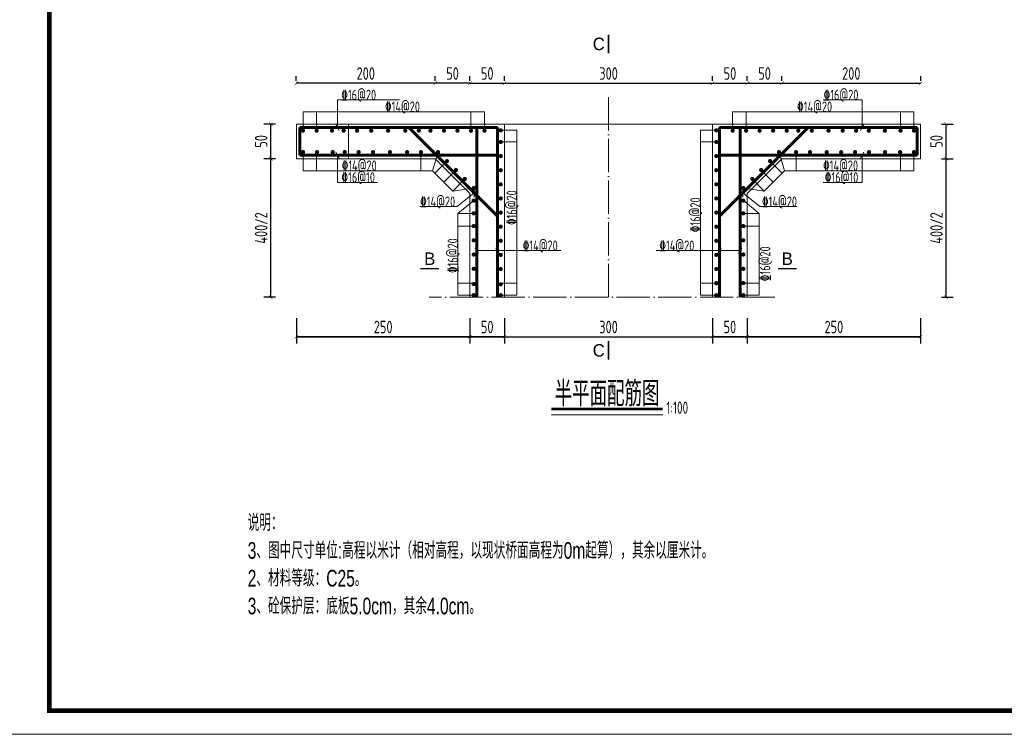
# Model space of a CAD drawing. Header units: inches. Extents: x 97745 to 142261, y 62673 to 100665.
# Tile 124 of 148: x 130839 to 132258, y 89655 to 90686. Entities that reach past the tile are written whole.
import ezdxf
from ezdxf.enums import TextEntityAlignment as Align

# ---------------------------------------------------------------- set-up
doc = ezdxf.new("R2010")
doc.units = ezdxf.units.IN
doc.header["$MEASUREMENT"] = 0
doc.linetypes.add('ACAD_ISO04W100', pattern=[30, 24, -3, 0, -3])
doc.layers.get('0').update_dxf_attribs({"lineweight": 15})
for name, color, linetype, lineweight in [('00、4细实线', 4, 'Continuous', 18), ('BM1', 7, 'Continuous', 15), ('中心线', 3, 'ACAD_ISO04W100', 18), ('细线', 7, 'Continuous', 25), ('钢筋', 1, 'Continuous', 60)]:
    doc.layers.add(name, color=color, linetype=linetype, lineweight=lineweight)
doc.styles.add('02、常用', font='tssdeng1.shx', dxfattribs={"width": 0.75, "bigfont": 'hztxt-01.shx'})
doc.styles.add('03、he-e', font='hztxt_e.shx', dxfattribs={"width": 0.65, "bigfont": 'hztxt.shx'})
doc.styles.add('hz-e', font='hztxt_e.shx', dxfattribs={"width": 0.8, "height": 330, "bigfont": 'hztxt.shx'})
doc.styles.add('HZTXT', font='tssdeng.shx', dxfattribs={"width": 0.75, "bigfont": 'hztxt.shx'})
doc.styles.add('三级钢', font='tssdeng.shx', dxfattribs={"width": 0.7, "height": 30, "bigfont": 'hztxt.shx'})
doc.dimstyles.new('3', dxfattribs={"dimtxt": 25, "dimasz": 12, "dimexe": 10, "dimexo": 30, "dimgap": 5, "dimtad": 1, "dimdec": 0, "dimzin": 0, "dimdsep": 46, "dimtxsty": 'HZTXT', "dimblk": 'ARCHTICK', "dimcen": 0, "dimclrt": 7, "dimazin": 2, "dimtfac": 1, "dimtdec": 0, "dimtix": 1, "dimtmove": 2, "dimatfit": 3, "dimfxl": 250, "dimtolj": 1, "dimtzin": 0, "dimarcsym": 0})

# ---------------------------------------------------------------- blocks, each defined once
blk = doc.blocks.new('_ArchTick')
at = {"color": 0, "linetype": 'ByBlock', "const_width": 0.15}
blk.add_lwpolyline([(-0.5, -0.5), (0.5, 0.5)], dxfattribs=at)
blk = doc.blocks.new('*D1438')
at = {"color": 0, "lineweight": -2}
for p, q in [((131487.9, 90597.5), (131487.9, 90604.2)), ((131537.9, 90597.5), (131537.9, 90604.2)), ((131487.9, 90594.2), (131537.9, 90594.2))]:
    blk.add_line(p, q, dxfattribs=at)
at = {"color": 0, "lineweight": -2, "xscale": 5, "yscale": 5, "zscale": 5, "rotation": 180}
blk.add_blockref('_ArchTick', (131487.9, 90594.2), dxfattribs=at)
at = {"color": 0, "lineweight": -2, "xscale": 5, "yscale": 5, "zscale": 5}
blk.add_blockref('_ArchTick', (131537.9, 90594.2), dxfattribs=at)
at = {"color": 7, "insert": (131512.9, 90608.2), "char_height": 18, "attachment_point": 5, "style": 'HZTXT'}
blk.add_mtext('\\A1;50', dxfattribs=at)
blk = doc.blocks.new('*D1439')
at = {"color": 0, "lineweight": -2}
for p, q in [((131537.9, 90597.5), (131537.9, 90604.2)), ((131837.9, 90597.5), (131837.9, 90604.2)), ((131537.9, 90594.2), (131837.9, 90594.2))]:
    blk.add_line(p, q, dxfattribs=at)
at = {"color": 0, "lineweight": -2, "xscale": 5, "yscale": 5, "zscale": 5, "rotation": 180}
blk.add_blockref('_ArchTick', (131537.9, 90594.2), dxfattribs=at)
at = {"color": 0, "lineweight": -2, "xscale": 5, "yscale": 5, "zscale": 5}
blk.add_blockref('_ArchTick', (131837.9, 90594.2), dxfattribs=at)
at = {"color": 7, "insert": (131687.9, 90608.2), "char_height": 18, "attachment_point": 5, "style": 'HZTXT'}
blk.add_mtext('\\A1;300', dxfattribs=at)
blk = doc.blocks.new('*D1440')
at = {"color": 0, "lineweight": -2}
for p, q in [((131837.9, 90597.5), (131837.9, 90604.2)), ((131887.8, 90597.5), (131887.8, 90604.2)), ((131837.9, 90594.2), (131887.8, 90594.2))]:
    blk.add_line(p, q, dxfattribs=at)
at = {"color": 0, "lineweight": -2, "xscale": 5, "yscale": 5, "zscale": 5, "rotation": 180}
blk.add_blockref('_ArchTick', (131837.9, 90594.2), dxfattribs=at)
at = {"color": 0, "lineweight": -2, "xscale": 5, "yscale": 5, "zscale": 5}
blk.add_blockref('_ArchTick', (131887.8, 90594.2), dxfattribs=at)
at = {"color": 7, "insert": (131862.9, 90608.2), "char_height": 18, "attachment_point": 5, "style": 'HZTXT'}
blk.add_mtext('\\A1;50', dxfattribs=at)
blk = doc.blocks.new('*D1441')
at = {"color": 0, "lineweight": -2}
for p, q in [((131887.8, 90597.5), (131887.8, 90604.2)), ((131937.7, 90597.5), (131937.7, 90604.2)), ((131887.8, 90594.2), (131937.7, 90594.2))]:
    blk.add_line(p, q, dxfattribs=at)
at = {"color": 0, "lineweight": -2, "xscale": 5, "yscale": 5, "zscale": 5, "rotation": 180}
blk.add_blockref('_ArchTick', (131887.8, 90594.2), dxfattribs=at)
at = {"color": 0, "lineweight": -2, "xscale": 5, "yscale": 5, "zscale": 5}
blk.add_blockref('_ArchTick', (131937.7, 90594.2), dxfattribs=at)
at = {"color": 7, "insert": (131912.8, 90608.2), "char_height": 18, "attachment_point": 5, "style": 'HZTXT'}
blk.add_mtext('\\A1;50', dxfattribs=at)
blk = doc.blocks.new('*D1442')
at = {"color": 0, "lineweight": -2}
for p, q in [((131937.7, 90597.5), (131937.7, 90604.2)), ((132137.9, 90597.5), (132137.9, 90604.2)), ((131937.7, 90594.2), (132137.9, 90594.2))]:
    blk.add_line(p, q, dxfattribs=at)
at = {"color": 0, "lineweight": -2, "xscale": 5, "yscale": 5, "zscale": 5, "rotation": 180}
blk.add_blockref('_ArchTick', (131937.7, 90594.2), dxfattribs=at)
at = {"color": 0, "lineweight": -2, "xscale": 5, "yscale": 5, "zscale": 5}
blk.add_blockref('_ArchTick', (132137.9, 90594.2), dxfattribs=at)
at = {"color": 7, "insert": (132037.8, 90608.2), "char_height": 18, "attachment_point": 5, "style": 'HZTXT'}
blk.add_mtext('\\A1;200', dxfattribs=at)
blk = doc.blocks.new('*D1443')
at = {"color": 0, "lineweight": -2}
for p, q in [((131537.9, 90255.6), (131537.9, 90218.7)), ((131837.7, 90255.6), (131837.7, 90218.7)), ((131537.9, 90228.7), (131837.7, 90228.7))]:
    blk.add_line(p, q, dxfattribs=at)
at = {"color": 0, "lineweight": -2, "xscale": 5, "yscale": 5, "zscale": 5, "rotation": 180}
blk.add_blockref('_ArchTick', (131537.9, 90228.7), dxfattribs=at)
at = {"color": 0, "lineweight": -2, "xscale": 5, "yscale": 5, "zscale": 5}
blk.add_blockref('_ArchTick', (131837.7, 90228.7), dxfattribs=at)
at = {"color": 7, "insert": (131687.8, 90242.7), "char_height": 18, "attachment_point": 5, "style": 'HZTXT'}
blk.add_mtext('\\A1;300', dxfattribs=at)
blk = doc.blocks.new('*D1444')
at = {"color": 0, "lineweight": -2}
for p, q in [((131837.7, 90255.6), (131837.7, 90218.7)), ((131887.7, 90255.6), (131887.7, 90218.7)), ((131837.7, 90228.7), (131887.7, 90228.7))]:
    blk.add_line(p, q, dxfattribs=at)
at = {"color": 0, "lineweight": -2, "xscale": 5, "yscale": 5, "zscale": 5, "rotation": 180}
blk.add_blockref('_ArchTick', (131837.7, 90228.7), dxfattribs=at)
at = {"color": 0, "lineweight": -2, "xscale": 5, "yscale": 5, "zscale": 5}
blk.add_blockref('_ArchTick', (131887.7, 90228.7), dxfattribs=at)
at = {"color": 7, "insert": (131862.7, 90242.7), "char_height": 18, "attachment_point": 5, "style": 'HZTXT'}
blk.add_mtext('\\A1;50', dxfattribs=at)
blk = doc.blocks.new('*D1445')
at = {"color": 0, "lineweight": -2}
for p, q in [((131887.7, 90255.6), (131887.7, 90218.7)), ((132137.7, 90255.6), (132137.7, 90218.7)), ((131887.7, 90228.7), (132137.7, 90228.7))]:
    blk.add_line(p, q, dxfattribs=at)
at = {"color": 0, "lineweight": -2, "xscale": 5, "yscale": 5, "zscale": 5, "rotation": 180}
blk.add_blockref('_ArchTick', (131887.7, 90228.7), dxfattribs=at)
at = {"color": 0, "lineweight": -2, "xscale": 5, "yscale": 5, "zscale": 5}
blk.add_blockref('_ArchTick', (132137.7, 90228.7), dxfattribs=at)
at = {"color": 7, "insert": (132012.7, 90242.7), "char_height": 18, "attachment_point": 5, "style": 'HZTXT'}
blk.add_mtext('\\A1;250', dxfattribs=at)
blk = doc.blocks.new('*D1446')
at = {"color": 0, "lineweight": -2}
for p, q in [((131887.7, 90255.6), (131887.7, 90218.7)), ((132137.7, 90255.6), (132137.7, 90218.7)), ((132137.7, 90228.7), (131887.7, 90228.7))]:
    blk.add_line(p, q, dxfattribs=at)
at = {"color": 0, "lineweight": -2, "xscale": 5, "yscale": 5, "zscale": 5, "rotation": 180}
blk.add_blockref('_ArchTick', (131887.7, 90228.7), dxfattribs=at)
at = {"color": 0, "lineweight": -2, "xscale": 5, "yscale": 5, "zscale": 5}
blk.add_blockref('_ArchTick', (132137.7, 90228.7), dxfattribs=at)
at = {"color": 7, "insert": (132012.7, 90242.7), "char_height": 18, "attachment_point": 5, "style": 'HZTXT'}
blk.add_mtext('\\A1;250', dxfattribs=at)
blk = doc.blocks.new('*D1447')
at = {"color": 0, "lineweight": -2}
for p, q in [((131837.7, 90255.6), (131837.7, 90218.7)), ((131887.7, 90255.6), (131887.7, 90218.7)), ((131887.7, 90228.7), (131837.7, 90228.7))]:
    blk.add_line(p, q, dxfattribs=at)
at = {"color": 0, "lineweight": -2, "xscale": 5, "yscale": 5, "zscale": 5, "rotation": 180}
blk.add_blockref('_ArchTick', (131837.7, 90228.7), dxfattribs=at)
at = {"color": 0, "lineweight": -2, "xscale": 5, "yscale": 5, "zscale": 5}
blk.add_blockref('_ArchTick', (131887.7, 90228.7), dxfattribs=at)
at = {"color": 7, "insert": (131862.7, 90242.7), "char_height": 18, "attachment_point": 5, "style": 'HZTXT'}
blk.add_mtext('\\A1;50', dxfattribs=at)
blk = doc.blocks.new('*D1448')
at = {"color": 0, "lineweight": -2}
for p, q in [((131887.7, 90255.6), (131887.7, 90218.7)), ((132137.7, 90255.6), (132137.7, 90218.7)), ((132137.7, 90228.7), (131887.7, 90228.7))]:
    blk.add_line(p, q, dxfattribs=at)
at = {"color": 0, "lineweight": -2, "xscale": 5, "yscale": 5, "zscale": 5, "rotation": 180}
blk.add_blockref('_ArchTick', (131887.7, 90228.7), dxfattribs=at)
at = {"color": 0, "lineweight": -2, "xscale": 5, "yscale": 5, "zscale": 5}
blk.add_blockref('_ArchTick', (132137.7, 90228.7), dxfattribs=at)
at = {"color": 7, "insert": (132012.7, 90242.7), "char_height": 18, "attachment_point": 5, "style": 'HZTXT'}
blk.add_mtext('\\A1;250', dxfattribs=at)
blk = doc.blocks.new('*D1449')
at = {"color": 0, "lineweight": -2}
for p, q in [((131837.7, 90255.6), (131837.7, 90218.7)), ((131887.7, 90255.6), (131887.7, 90218.7)), ((131887.7, 90228.7), (131837.7, 90228.7))]:
    blk.add_line(p, q, dxfattribs=at)
at = {"color": 0, "lineweight": -2, "xscale": 5, "yscale": 5, "zscale": 5, "rotation": 180}
blk.add_blockref('_ArchTick', (131837.7, 90228.7), dxfattribs=at)
at = {"color": 0, "lineweight": -2, "xscale": 5, "yscale": 5, "zscale": 5}
blk.add_blockref('_ArchTick', (131887.7, 90228.7), dxfattribs=at)
at = {"color": 7, "insert": (131862.7, 90242.7), "char_height": 18, "attachment_point": 5, "style": 'HZTXT'}
blk.add_mtext('\\A1;50', dxfattribs=at)
blk = doc.blocks.new('*D1450')
at = {"color": 0, "lineweight": -2}
for p, q in [((132167.7, 90485.4), (132184.6, 90485.4)), ((132174.6, 90285.6), (132174.6, 90485.4)), ((132167.7, 90285.6), (132184.6, 90285.6))]:
    blk.add_line(p, q, dxfattribs=at)
at = {"color": 0, "lineweight": -2, "xscale": 5, "yscale": 5, "zscale": 5}
for p, rotation in [((132174.6, 90485.4), 90), ((132174.6, 90285.6), 270)]:
    blk.add_blockref('_ArchTick', p, dxfattribs=dict(at, rotation=rotation))
at = {"color": 7, "insert": (132160.6, 90385.5), "char_height": 18, "attachment_point": 5, "rotation": 90, "style": 'HZTXT'}
blk.add_mtext('\\A1;400/2', dxfattribs=at)
blk = doc.blocks.new('*D1451')
at = {"color": 0, "lineweight": -2}
for p, q in [((132167.7, 90535.4), (132184.6, 90535.4)), ((132174.6, 90485.4), (132174.6, 90535.4)), ((132167.7, 90485.4), (132184.6, 90485.4))]:
    blk.add_line(p, q, dxfattribs=at)
at = {"color": 0, "lineweight": -2, "xscale": 5, "yscale": 5, "zscale": 5}
for p, rotation in [((132174.6, 90535.4), 90), ((132174.6, 90485.4), 270)]:
    blk.add_blockref('_ArchTick', p, dxfattribs=dict(at, rotation=rotation))
at = {"color": 7, "insert": (132160.6, 90510.4), "char_height": 18, "attachment_point": 5, "rotation": 90, "style": 'HZTXT'}
blk.add_mtext('\\A1;50', dxfattribs=at)
blk = doc.blocks.new('*D1452')
at = {"color": 0, "lineweight": -2}
for p, q in [((131437.9, 90597.5), (131437.9, 90604.2)), ((131487.8, 90597.5), (131487.8, 90604.2)), ((131487.8, 90594.2), (131437.9, 90594.2))]:
    blk.add_line(p, q, dxfattribs=at)
at = {"color": 0, "lineweight": -2, "xscale": 5, "yscale": 5, "zscale": 5, "rotation": 180}
blk.add_blockref('_ArchTick', (131437.9, 90594.2), dxfattribs=at)
at = {"color": 0, "lineweight": -2, "xscale": 5, "yscale": 5, "zscale": 5}
blk.add_blockref('_ArchTick', (131487.8, 90594.2), dxfattribs=at)
at = {"color": 7, "insert": (131462.9, 90608.2), "char_height": 18, "attachment_point": 5, "style": 'HZTXT'}
blk.add_mtext('\\A1;50', dxfattribs=at)
blk = doc.blocks.new('*D1453')
at = {"color": 0, "lineweight": -2}
for p, q in [((131237.7, 90597.5), (131237.7, 90604.2)), ((131437.9, 90597.5), (131437.9, 90604.2)), ((131437.9, 90594.2), (131237.7, 90594.2))]:
    blk.add_line(p, q, dxfattribs=at)
at = {"color": 0, "lineweight": -2, "xscale": 5, "yscale": 5, "zscale": 5, "rotation": 180}
blk.add_blockref('_ArchTick', (131237.7, 90594.2), dxfattribs=at)
at = {"color": 0, "lineweight": -2, "xscale": 5, "yscale": 5, "zscale": 5}
blk.add_blockref('_ArchTick', (131437.9, 90594.2), dxfattribs=at)
at = {"color": 7, "insert": (131337.8, 90608.2), "char_height": 18, "attachment_point": 5, "style": 'HZTXT'}
blk.add_mtext('\\A1;200', dxfattribs=at)
blk = doc.blocks.new('*D1454')
at = {"color": 0, "lineweight": -2}
for p, q in [((131487.9, 90255.6), (131487.9, 90218.7)), ((131537.9, 90255.6), (131537.9, 90218.7)), ((131537.9, 90228.7), (131487.9, 90228.7))]:
    blk.add_line(p, q, dxfattribs=at)
at = {"color": 0, "lineweight": -2, "xscale": 5, "yscale": 5, "zscale": 5, "rotation": 180}
blk.add_blockref('_ArchTick', (131487.9, 90228.7), dxfattribs=at)
at = {"color": 0, "lineweight": -2, "xscale": 5, "yscale": 5, "zscale": 5}
blk.add_blockref('_ArchTick', (131537.9, 90228.7), dxfattribs=at)
at = {"color": 7, "insert": (131512.9, 90242.7), "char_height": 18, "attachment_point": 5, "style": 'HZTXT'}
blk.add_mtext('\\A1;50', dxfattribs=at)
blk = doc.blocks.new('*D1455')
at = {"color": 0, "lineweight": -2}
for p, q in [((131237.9, 90255.6), (131237.9, 90218.7)), ((131487.9, 90255.6), (131487.9, 90218.7)), ((131487.9, 90228.7), (131237.9, 90228.7))]:
    blk.add_line(p, q, dxfattribs=at)
at = {"color": 0, "lineweight": -2, "xscale": 5, "yscale": 5, "zscale": 5, "rotation": 180}
blk.add_blockref('_ArchTick', (131237.9, 90228.7), dxfattribs=at)
at = {"color": 0, "lineweight": -2, "xscale": 5, "yscale": 5, "zscale": 5}
blk.add_blockref('_ArchTick', (131487.9, 90228.7), dxfattribs=at)
at = {"color": 7, "insert": (131362.9, 90242.7), "char_height": 18, "attachment_point": 5, "style": 'HZTXT'}
blk.add_mtext('\\A1;250', dxfattribs=at)
blk = doc.blocks.new('*D1456')
at = {"color": 0, "lineweight": -2}
for p, q in [((131237.9, 90255.6), (131237.9, 90218.7)), ((131487.9, 90255.6), (131487.9, 90218.7)), ((131237.9, 90228.7), (131487.9, 90228.7))]:
    blk.add_line(p, q, dxfattribs=at)
at = {"color": 0, "lineweight": -2, "xscale": 5, "yscale": 5, "zscale": 5, "rotation": 180}
blk.add_blockref('_ArchTick', (131237.9, 90228.7), dxfattribs=at)
at = {"color": 0, "lineweight": -2, "xscale": 5, "yscale": 5, "zscale": 5}
blk.add_blockref('_ArchTick', (131487.9, 90228.7), dxfattribs=at)
at = {"color": 7, "insert": (131362.9, 90242.7), "char_height": 18, "attachment_point": 5, "style": 'HZTXT'}
blk.add_mtext('\\A1;250', dxfattribs=at)
blk = doc.blocks.new('*D1457')
at = {"color": 0, "lineweight": -2}
for p, q in [((131487.9, 90255.6), (131487.9, 90218.7)), ((131537.9, 90255.6), (131537.9, 90218.7)), ((131487.9, 90228.7), (131537.9, 90228.7))]:
    blk.add_line(p, q, dxfattribs=at)
at = {"color": 0, "lineweight": -2, "xscale": 5, "yscale": 5, "zscale": 5, "rotation": 180}
blk.add_blockref('_ArchTick', (131487.9, 90228.7), dxfattribs=at)
at = {"color": 0, "lineweight": -2, "xscale": 5, "yscale": 5, "zscale": 5}
blk.add_blockref('_ArchTick', (131537.9, 90228.7), dxfattribs=at)
at = {"color": 7, "insert": (131512.9, 90242.7), "char_height": 18, "attachment_point": 5, "style": 'HZTXT'}
blk.add_mtext('\\A1;50', dxfattribs=at)
blk = doc.blocks.new('*D1458')
at = {"color": 0, "lineweight": -2}
for p, q in [((131237.9, 90255.6), (131237.9, 90218.7)), ((131487.9, 90255.6), (131487.9, 90218.7)), ((131237.9, 90228.7), (131487.9, 90228.7))]:
    blk.add_line(p, q, dxfattribs=at)
at = {"color": 0, "lineweight": -2, "xscale": 5, "yscale": 5, "zscale": 5, "rotation": 180}
blk.add_blockref('_ArchTick', (131237.9, 90228.7), dxfattribs=at)
at = {"color": 0, "lineweight": -2, "xscale": 5, "yscale": 5, "zscale": 5}
blk.add_blockref('_ArchTick', (131487.9, 90228.7), dxfattribs=at)
at = {"color": 7, "insert": (131362.9, 90242.7), "char_height": 18, "attachment_point": 5, "style": 'HZTXT'}
blk.add_mtext('\\A1;250', dxfattribs=at)
blk = doc.blocks.new('*D1459')
at = {"color": 0, "lineweight": -2}
for p, q in [((131487.9, 90255.6), (131487.9, 90218.7)), ((131537.9, 90255.6), (131537.9, 90218.7)), ((131487.9, 90228.7), (131537.9, 90228.7))]:
    blk.add_line(p, q, dxfattribs=at)
at = {"color": 0, "lineweight": -2, "xscale": 5, "yscale": 5, "zscale": 5, "rotation": 180}
blk.add_blockref('_ArchTick', (131487.9, 90228.7), dxfattribs=at)
at = {"color": 0, "lineweight": -2, "xscale": 5, "yscale": 5, "zscale": 5}
blk.add_blockref('_ArchTick', (131537.9, 90228.7), dxfattribs=at)
at = {"color": 7, "insert": (131512.9, 90242.7), "char_height": 18, "attachment_point": 5, "style": 'HZTXT'}
blk.add_mtext('\\A1;50', dxfattribs=at)
blk = doc.blocks.new('*D1460')
at = {"color": 0, "lineweight": -2}
for p, q in [((131207.9, 90485.4), (131191, 90485.4)), ((131201, 90285.6), (131201, 90485.4)), ((131207.9, 90285.6), (131191, 90285.6))]:
    blk.add_line(p, q, dxfattribs=at)
at = {"color": 0, "lineweight": -2, "xscale": 5, "yscale": 5, "zscale": 5}
for p, rotation in [((131201, 90485.4), 90), ((131201, 90285.6), 270)]:
    blk.add_blockref('_ArchTick', p, dxfattribs=dict(at, rotation=rotation))
at = {"color": 7, "insert": (131187, 90385.5), "char_height": 18, "attachment_point": 5, "rotation": 90, "style": 'HZTXT'}
blk.add_mtext('\\A1;400/2', dxfattribs=at)
blk = doc.blocks.new('*D1461')
at = {"color": 0, "lineweight": -2}
for p, q in [((131207.9, 90535.4), (131191, 90535.4)), ((131201, 90485.4), (131201, 90535.4)), ((131207.9, 90485.4), (131191, 90485.4))]:
    blk.add_line(p, q, dxfattribs=at)
at = {"color": 0, "lineweight": -2, "xscale": 5, "yscale": 5, "zscale": 5}
for p, rotation in [((131201, 90535.4), 90), ((131201, 90485.4), 270)]:
    blk.add_blockref('_ArchTick', p, dxfattribs=dict(at, rotation=rotation))
at = {"color": 7, "insert": (131187, 90510.4), "char_height": 18, "attachment_point": 5, "rotation": 90, "style": 'HZTXT'}
blk.add_mtext('\\A1;50', dxfattribs=at)

msp = doc.modelspace()

# ---------------------------------------------------------------- linework, layer by layer
at = {"ltscale": 5}
msp.add_line((131766.216, 90116.226), (131605.527, 90116.226), dxfattribs=at)
at = {"layer": '00、4细实线'}
for p, q in [((131297.056, 90530.355), (131297.056, 90570.208)), ((131297.056, 90570.208), (131386.388, 90570.208)), ((132053.595, 90570.208), (131997.481, 90570.208)), ((132053.595, 90530.355), (132053.595, 90570.208)), ((131247.43, 90525.855), (131247.43, 90552.856)), ((131266.9, 90525.855), (131266.9, 90552.856)), ((131489.488, 90525.855), (131489.488, 90552.856)), ((131508.958, 90525.855), (131508.958, 90552.856)), ((131866.693, 90525.855), (131866.693, 90552.856)), ((131886.163, 90525.855), (131886.163, 90552.856)), ((132108.75, 90525.855), (132108.75, 90552.856)), ((132128.221, 90525.855), (132128.221, 90552.856)), ((131537.929, 90535.356), (131237.929, 90535.356)), ((131237.929, 90535.356), (131237.929, 90485.356)), ((131294.602, 90534.605), (131299.509, 90526.106)), ((131587.929, 90535.356), (131312.929, 90535.356)), ((131312.929, 90535.356), (131312.929, 90485.356)), ((131532.43, 90526.329), (131555.429, 90526.329)), ((131787.721, 90535.356), (131537.929, 90535.356)), ((131537.929, 90285.586), (131537.929, 90535.356)), ((131587.929, 90535.356), (131837.721, 90535.356)), ((131843.221, 90526.329), (131820.221, 90526.329)), ((131837.721, 90285.586), (131837.721, 90535.356)), ((131837.721, 90535.356), (132137.721, 90535.356)), ((132056.048, 90534.605), (132051.141, 90526.106)), ((132137.721, 90535.356), (132137.721, 90485.356)), ((131532.43, 90509.5), (131555.429, 90509.5)), ((131843.221, 90509.5), (131820.221, 90509.5)), ((131237.929, 90485.356), (131437.929, 90485.356)), ((131247.43, 90494.856), (131247.43, 90467.856)), ((131266.9, 90494.856), (131266.9, 90467.856)), ((131294.602, 90494.606), (131299.509, 90486.107)), ((131297.056, 90490.356), (131297.056, 90451.287)), ((131417.43, 90494.856), (131417.43, 90467.856)), ((131442.041, 90494.856), (131434.216, 90467.856)), ((131437.929, 90485.356), (131487.929, 90435.356)), ((131937.721, 90485.356), (131887.721, 90435.356)), ((131933.61, 90494.856), (131941.435, 90467.856)), ((132137.721, 90485.356), (131937.721, 90485.356)), ((131958.221, 90494.856), (131958.221, 90467.856)), ((132056.048, 90494.606), (132051.141, 90486.107)), ((132053.595, 90490.356), (132053.595, 90451.287)), ((132108.75, 90494.856), (132108.75, 90467.856)), ((132128.221, 90494.856), (132128.221, 90467.856)), ((131454.888, 90481.952), (131437.504, 90464.568)), ((131467.735, 90469.047), (131450.409, 90451.721)), ((131907.916, 90469.047), (131925.242, 90451.721)), ((131920.763, 90481.952), (131938.147, 90464.568)), ((131434.216, 90467.856), (131463.256, 90438.816)), ((131480.582, 90456.142), (131463.256, 90438.816)), ((131895.069, 90456.142), (131912.395, 90438.816)), ((131941.435, 90467.856), (131912.395, 90438.816)), ((131297.056, 90451.287), (131354.897, 90451.287)), ((131463.256, 90438.816), (131494.929, 90443.238)), ((131494.165, 90430.168), (131494.165, 90442.214)), ((131912.395, 90438.816), (131880.722, 90443.238)), ((131881.486, 90430.168), (131881.486, 90442.214)), ((132053.595, 90451.287), (131997.481, 90451.287)), ((131494.165, 90436.191), (131469.685, 90416.331)), ((131487.929, 90435.356), (131487.929, 90285.586)), ((131881.486, 90436.191), (131905.966, 90416.331)), ((131887.721, 90435.356), (131887.721, 90285.586)), ((131469.685, 90416.331), (131415.903, 90416.331)), ((131470.429, 90406.56), (131493.429, 90424.899)), ((131905.221, 90406.56), (131882.222, 90424.899)), ((131905.966, 90416.331), (131959.747, 90416.331)), ((131493.429, 90406.56), (131470.429, 90406.56)), ((131882.222, 90406.56), (131905.221, 90406.56)), ((131493.429, 90388.221), (131470.429, 90388.221)), ((131882.222, 90388.221), (131905.221, 90388.221)), ((131495.475, 90357.102), (131500.382, 90348.603)), ((131525.476, 90357.102), (131530.383, 90348.603)), ((131850.174, 90357.102), (131845.268, 90348.603)), ((131880.175, 90357.102), (131875.269, 90348.603)), ((131619.118, 90352.853), (131497.929, 90352.853)), ((131756.532, 90352.853), (131877.722, 90352.853)), ((131493.429, 90306.113), (131470.429, 90306.113)), ((131532.43, 90306.113), (131555.429, 90306.113)), ((131843.221, 90306.113), (131820.221, 90306.113)), ((131882.222, 90306.113), (131905.221, 90306.113)), ((131493.429, 90288.586), (131470.429, 90288.586)), ((131532.43, 90288.586), (131555.429, 90288.586)), ((131843.221, 90288.586), (131820.221, 90288.586)), ((131882.222, 90288.586), (131905.221, 90288.586))]:
    msp.add_line(p, q, dxfattribs=at)
at = {"layer": '00、4细实线', "const_width": 2.16}
for points in [[(131687.825, 90664.456), (131687.825, 90637.456)], [(131416.627, 90326.777), (131443.627, 90326.777)], [(131959.024, 90326.777), (131932.024, 90326.777)], [(131687.825, 90195.568), (131687.825, 90222.568)]]:
    msp.add_lwpolyline(points, dxfattribs=at)
at = {"layer": '00、4细实线'}
for points in [[(131508.958, 90552.856), (131247.43, 90552.856)], [(131866.693, 90552.856), (132128.221, 90552.856)], [(131555.429, 90288.586), (131555.429, 90526.329)], [(131820.221, 90288.586), (131820.221, 90526.329)], [(131247.43, 90467.856), (131434.216, 90467.856)], [(132128.221, 90467.856), (131941.435, 90467.856)], [(131470.429, 90406.56), (131470.429, 90288.586)], [(131905.221, 90406.56), (131905.221, 90288.586)]]:
    msp.add_lwpolyline(points, dxfattribs=at)
at = {"layer": 'BM1', "const_width": 0.677}
msp.add_lwpolyline([(130768.096, 91687.356), (133641.15, 91687.356), (133641.15, 89655.685), (130768.096, 89655.685), (130768.096, 91687.356)], dxfattribs=at)
at = {"layer": 'BM1'}
msp.add_lwpolyline([(130768.096, 91687.356), (133641.15, 91687.356), (133641.15, 89655.685), (130768.096, 89655.685)], close=True, dxfattribs=at)
at = {"layer": 'BM1', "color": 0, "linetype": 'Continuous', "const_width": 6.771}
msp.add_lwpolyline([(130881.752, 89689.539), (130881.752, 91632.98), (133607.296, 91632.98), (133607.296, 89689.539)], close=True, dxfattribs=at)
at = {"layer": '中心线', "ltscale": 2}
for p, q in [((131687.825, 90285.586), (131687.825, 90585.31)), ((131927.807, 90285.586), (131429.254, 90285.586))]:
    msp.add_line(p, q, dxfattribs=at)
at = {"layer": '细线', "ltscale": 5, "const_width": 4}
msp.add_lwpolyline([(131605.527, 90124.485), (131765.808, 90124.485)], dxfattribs=at)
at = {"layer": '钢筋'}
for p, q in [((131527.93, 90530.355), (131242.93, 90530.355)), ((131242.93, 90530.355), (131242.93, 90490.356)), ((131400.001, 90530.355), (131527.93, 90402.426)), ((131497.929, 90530.355), (131497.929, 90285.586)), ((131527.93, 90285.586), (131527.93, 90530.355)), ((131847.721, 90285.586), (131847.721, 90530.355)), ((131847.721, 90530.355), (132132.721, 90530.355)), ((131975.65, 90530.355), (131847.721, 90402.426)), ((131877.722, 90530.355), (131877.722, 90285.586)), ((132132.721, 90530.355), (132132.721, 90490.356)), ((131242.93, 90490.356), (131527.93, 90490.356)), ((132132.721, 90490.356), (131847.721, 90490.356))]:
    msp.add_line(p, q, dxfattribs=at)
at = {"layer": '钢筋', "const_width": 3}
for points in [[(131245.93, 90525.855, 1), (131248.93, 90525.855, 1)], [(131265.4, 90525.855, 1), (131268.4, 90525.855, 1)], [(131287.577, 90525.855, 1), (131290.577, 90525.855, 1)], [(131304.341, 90525.855, 1), (131307.341, 90525.855, 1)], [(131323.812, 90525.855, 1), (131326.812, 90525.855, 1)], [(131344.204, 90525.855, 1), (131347.204, 90525.855, 1)], [(131368.571, 90525.855, 1), (131371.571, 90525.855, 1)], [(131393.282, 90525.855, 1), (131396.282, 90525.855, 1)], [(131412.753, 90525.855, 1), (131415.753, 90525.855, 1)], [(131429.576, 90525.855, 1), (131432.576, 90525.855, 1)], [(131449.047, 90525.855, 1), (131452.047, 90525.855, 1)], [(131468.517, 90525.855, 1), (131471.517, 90525.855, 1)], [(131487.988, 90525.855, 1), (131490.988, 90525.855, 1)], [(131507.458, 90525.855, 1), (131510.458, 90525.855, 1)], [(131530.93, 90526.329, 1), (131533.93, 90526.329, 1)], [(131844.721, 90526.329, -1), (131841.721, 90526.329, -1)], [(131868.193, 90525.855, -1), (131865.193, 90525.855, -1)], [(131887.663, 90525.855, -1), (131884.663, 90525.855, -1)], [(131907.134, 90525.855, -1), (131904.134, 90525.855, -1)], [(131926.604, 90525.855, -1), (131923.604, 90525.855, -1)], [(131946.075, 90525.855, -1), (131943.075, 90525.855, -1)], [(131962.898, 90525.855, -1), (131959.898, 90525.855, -1)], [(131982.368, 90525.855, -1), (131979.368, 90525.855, -1)], [(132006.447, 90525.855, -1), (132003.447, 90525.855, -1)], [(132026.839, 90525.855, -1), (132023.839, 90525.855, -1)], [(132046.309, 90525.855, -1), (132043.309, 90525.855, -1)], [(132064.514, 90525.855, -1), (132061.514, 90525.855, -1)], [(132087.677, 90525.855, -1), (132084.677, 90525.855, -1)], [(132110.25, 90525.855, -1), (132107.25, 90525.855, -1)], [(132129.721, 90525.855, -1), (132126.721, 90525.855, -1)], [(131530.93, 90509.5, 1), (131533.93, 90509.5, 1)], [(131844.721, 90509.5, -1), (131841.721, 90509.5, -1)], [(131245.93, 90494.856, 1), (131248.93, 90494.856, 1)], [(131265.93, 90494.856, 1), (131268.93, 90494.856, 1)], [(131288.636, 90494.856, 1), (131291.636, 90494.856, 1)], [(131305.93, 90494.856, 1), (131308.93, 90494.856, 1)], [(131305.93, 90494.856, 1), (131308.93, 90494.856, 1)], [(131325.93, 90494.856, 1), (131328.93, 90494.856, 1)], [(131346.763, 90494.856, 1), (131349.763, 90494.856, 1)], [(131371.131, 90494.856, 1), (131374.131, 90494.856, 1)], [(131395.93, 90494.856, 1), (131398.93, 90494.856, 1)], [(131395.93, 90494.856, 1), (131398.93, 90494.856, 1)], [(131415.93, 90494.856, 1), (131418.93, 90494.856, 1)], [(131440.541, 90494.856, 1), (131443.541, 90494.856, 1)], [(131935.11, 90494.856, -1), (131932.11, 90494.856, -1)], [(131959.721, 90494.856, -1), (131956.721, 90494.856, -1)], [(131979.721, 90494.856, -1), (131976.721, 90494.856, -1)], [(131979.721, 90494.856, -1), (131976.721, 90494.856, -1)], [(132003.888, 90494.856, -1), (132000.888, 90494.856, -1)], [(132024.721, 90494.856, -1), (132021.721, 90494.856, -1)], [(132024.721, 90494.856, -1), (132021.721, 90494.856, -1)], [(132044.721, 90494.856, -1), (132041.721, 90494.856, -1)], [(132044.721, 90494.856, -1), (132041.721, 90494.856, -1)], [(132064.721, 90494.856, -1), (132061.721, 90494.856, -1)], [(132064.721, 90494.856, -1), (132061.721, 90494.856, -1)], [(132087.884, 90494.856, -1), (132084.884, 90494.856, -1)], [(132109.721, 90494.856, -1), (132106.721, 90494.856, -1)], [(132129.721, 90494.856, -1), (132126.721, 90494.856, -1)], [(131453.388, 90481.952, 1), (131456.388, 90481.952, 1)], [(131530.93, 90489.145, 1), (131533.93, 90489.145, 1)], [(131844.721, 90489.145, -1), (131841.721, 90489.145, -1)], [(131922.263, 90481.952, -1), (131919.263, 90481.952, -1)], [(131466.235, 90469.047, 1), (131469.235, 90469.047, 1)], [(131530.93, 90468.789, 1), (131533.93, 90468.789, 1)], [(131844.721, 90468.789, -1), (131841.721, 90468.789, -1)], [(131909.416, 90469.047, -1), (131906.416, 90469.047, -1)], [(131479.082, 90456.142, 1), (131482.082, 90456.142, 1)], [(131896.569, 90456.142, -1), (131893.569, 90456.142, -1)], [(131491.929, 90443.238, 1), (131494.929, 90443.238, 1)], [(131530.93, 90448.433, 1), (131533.93, 90448.433, 1)], [(131844.721, 90448.433, -1), (131841.721, 90448.433, -1)], [(131883.722, 90443.238, -1), (131880.722, 90443.238, -1)], [(131491.929, 90424.899, 1), (131494.929, 90424.899, 1)], [(131530.93, 90428.077, 1), (131533.93, 90428.077, 1)], [(131844.721, 90428.077, -1), (131841.721, 90428.077, -1)], [(131883.722, 90424.899, -1), (131880.722, 90424.899, -1)], [(131491.929, 90406.56, 1), (131494.929, 90406.56, 1)], [(131530.93, 90407.721, 1), (131533.93, 90407.721, 1)], [(131844.721, 90407.721, -1), (131841.721, 90407.721, -1)], [(131883.722, 90406.56, -1), (131880.722, 90406.56, -1)], [(131491.929, 90388.221, 1), (131494.929, 90388.221, 1)], [(131530.93, 90387.365, 1), (131533.93, 90387.365, 1)], [(131844.721, 90387.365, -1), (131841.721, 90387.365, -1)], [(131883.722, 90388.221, -1), (131880.722, 90388.221, -1)], [(131491.929, 90367.694, 1), (131494.929, 90367.694, 1)], [(131530.93, 90367.009, 1), (131533.93, 90367.009, 1)], [(131844.721, 90367.009, -1), (131841.721, 90367.009, -1)], [(131883.722, 90367.694, -1), (131880.722, 90367.694, -1)], [(131491.929, 90347.167, 1), (131494.929, 90347.167, 1)], [(131530.93, 90346.654, 1), (131533.93, 90346.654, 1)], [(131844.721, 90346.654, -1), (131841.721, 90346.654, -1)], [(131883.722, 90347.167, -1), (131880.722, 90347.167, -1)], [(131491.929, 90326.64, 1), (131494.929, 90326.64, 1)], [(131530.93, 90326.298, 1), (131533.93, 90326.298, 1)], [(131844.721, 90326.298, -1), (131841.721, 90326.298, -1)], [(131883.722, 90326.64, -1), (131880.722, 90326.64, -1)], [(131491.929, 90304.613, 1), (131494.929, 90304.613, 1)], [(131530.93, 90304.271, 1), (131533.93, 90304.271, 1)], [(131844.721, 90305.884, -1), (131841.721, 90305.884, -1)], [(131883.722, 90306.113, -1), (131880.722, 90306.113, -1)], [(131491.929, 90288.586, 1), (131494.929, 90288.586, 1)], [(131530.93, 90288.586, 1), (131533.93, 90288.586, 1)], [(131844.721, 90288.586, -1), (131841.721, 90288.586, -1)], [(131883.722, 90288.586, -1), (131880.722, 90288.586, -1)]]:
    msp.add_lwpolyline(points, format="xyb", close=True, dxfattribs=at)

# ---------------------------------------------------------------- texts
at = {"ltscale": 5, "style": '三级钢', "width": 0.7}
msp.add_text('半平面配筋图', height=36, dxfattribs=at).set_placement((131685.668, 90128.349), align=Align.CENTER)
msp.add_text('1:100', height=17.5, dxfattribs=at).set_placement((131771.049, 90117.602))
at = {"style": 'hz-e', "width": 0.7}
for s, p in [('说明：', (131167.564, 89948.631)), ('3、图中尺寸单位:高程以米计（相对高程，以现状桥面高程为0m起算），其余以厘米计。', (131167.564, 89908.551)), ('2、材料等级：C25。', (131167.564, 89868.471)), ('3、砼保护层：底板5.0cm，其余4.0cm。', (131167.564, 89828.391))]:
    msp.add_text(s, height=24, dxfattribs=at).set_placement(p)
at = {"layer": '00、4细实线', "style": '03、he-e'}
for p in [(131682.425, 90650.956), (131682.425, 90209.068)]:
    msp.add_text('C', height=18, dxfattribs=at).set_placement(p, align=Align.MIDDLE_RIGHT)
for p in [(131430.127, 90332.177), (131945.524, 90332.177)]:
    msp.add_text('B', height=18, dxfattribs=at).set_placement(p, align=Align.CENTER)
at = {"layer": '细线', "ltscale": 5, "style": '02、常用', "width": 0.75}
for s, p in [('%%13216@20', (131327.641, 90577.419)), ('%%13216@20', (132023.01, 90577.419)), ('%%13216@10', (131326.921, 90458.498)), ('%%13216@10', (132023.73, 90458.498)), ('%%13214@20', (131441.432, 90423.542)), ('%%13214@20', (131934.219, 90423.542)), ('%%13214@20', (131589.342, 90360.064)), ('%%13214@20', (131786.309, 90360.064))]:
    msp.add_text(s, height=15, dxfattribs=at).set_placement(p, align=Align.MIDDLE)
for p in [(131390.694, 90552.856), (131984.957, 90552.856), (131328.323, 90467.856), (132022.328, 90467.856)]:
    msp.add_text('%%13214@20', height=15, dxfattribs=at).set_placement(p, align=Align.CENTER)
for rotation, p in [(89.999998, (131548.218, 90414.669)), (90.000002, (131813.01, 90404.423)), (89.999998, (131463.218, 90345.487)), (90.000002, (131913.521, 90333.877))]:
    msp.add_text('%%13216@20', height=15, rotation=rotation, dxfattribs=at).set_placement(p, align=Align.MIDDLE)

# ---------------------------------------------------------------- dimensions: what is measured, and where the dimension line sits
for base, p1, p2, angle, picture, middle in [((131237.721, 90594.209), (131437.929, 90567.474), (131237.721, 90567.474), 180, '*D1453', (131337.825, 90608.209)), ((131437.929, 90594.209), (131487.825, 90567.474), (131437.929, 90567.474), 180, '*D1452', (131462.877, 90608.209)), ((131201.047, 90535.356), (131237.929, 90485.356), (131237.929, 90535.356), 90, '*D1461', (131187.047, 90510.356)), ((132174.604, 90535.356), (132137.721, 90485.356), (132137.721, 90535.356), 90, '*D1451', (132160.604, 90510.356)), ((131237.929, 90228.721), (131487.929, 90285.586), (131237.929, 90285.586), 180, '*D1455', (131362.929, 90242.721)), ((131487.929, 90228.721), (131537.929, 90285.586), (131487.929, 90285.586), 180, '*D1454', (131512.929, 90242.721)), ((131837.721, 90228.721), (131887.721, 90285.586), (131837.721, 90285.586), 180, '*D1447', (131862.721, 90242.721)), ((131837.721, 90228.721), (131887.721, 90285.586), (131837.721, 90285.586), 180, '*D1449', (131862.721, 90242.721)), ((131887.721, 90228.721), (132137.721, 90285.586), (131887.721, 90285.586), 180, '*D1446', (132012.721, 90242.721)), ((131887.721, 90228.721), (132137.721, 90285.586), (131887.721, 90285.586), 180, '*D1448', (132012.721, 90242.721))]:
    dim = msp.add_linear_dim(base=base, p1=p1, p2=p2, angle=angle, dimstyle='3', override={"dimtxt": 18, "dimasz": 5})
    dim.commit()
    dim.dimension.update_dxf_attribs({"geometry": picture, "text_midpoint": middle})
for base, p1, p2, picture, middle in [((131537.929, 90594.209), (131487.929, 90567.474), (131537.929, 90567.474), '*D1438', (131512.929, 90608.209)), ((131837.929, 90594.209), (131537.929, 90567.474), (131837.929, 90567.474), '*D1439', (131687.929, 90608.209)), ((131887.825, 90594.209), (131837.929, 90567.474), (131887.825, 90567.474), '*D1440', (131862.877, 90608.209)), ((131937.721, 90594.209), (131887.825, 90567.474), (131937.721, 90567.474), '*D1441', (131912.773, 90608.209)), ((132137.929, 90594.209), (131937.721, 90567.474), (132137.929, 90567.474), '*D1442', (132037.825, 90608.209)), ((131487.929, 90228.721), (131237.929, 90285.586), (131487.929, 90285.586), '*D1456', (131362.929, 90242.721)), ((131487.929, 90228.721), (131237.929, 90285.586), (131487.929, 90285.586), '*D1458', (131362.929, 90242.721)), ((131537.929, 90228.721), (131487.929, 90285.586), (131537.929, 90285.586), '*D1457', (131512.929, 90242.721)), ((131537.929, 90228.721), (131487.929, 90285.586), (131537.929, 90285.586), '*D1459', (131512.929, 90242.721)), ((131837.721, 90228.721), (131537.929, 90285.586), (131837.721, 90285.586), '*D1443', (131687.825, 90242.721)), ((131887.721, 90228.721), (131837.721, 90285.586), (131887.721, 90285.586), '*D1444', (131862.721, 90242.721)), ((132137.721, 90228.721), (131887.721, 90285.586), (132137.721, 90285.586), '*D1445', (132012.721, 90242.721))]:
    dim = msp.add_linear_dim(base=base, p1=p1, p2=p2, dimstyle='3', override={"dimtxt": 18, "dimasz": 5})
    dim.commit()
    dim.dimension.update_dxf_attribs({"geometry": picture, "text_midpoint": middle})
for base, p1, p2, picture, middle in [((131201.047, 90485.356), (131237.929, 90285.586), (131237.929, 90485.356), '*D1460', (131187.047, 90385.471)), ((132174.604, 90485.356), (132137.721, 90285.586), (132137.721, 90485.356), '*D1450', (132160.604, 90385.471))]:
    dim = msp.add_linear_dim(base=base, p1=p1, p2=p2, angle=90, text='400/2', dimstyle='3', override={"dimtxt": 18, "dimasz": 5})
    dim.commit()
    dim.dimension.update_dxf_attribs({"geometry": picture, "text_midpoint": middle})

doc.saveas('drawing.dxf')
